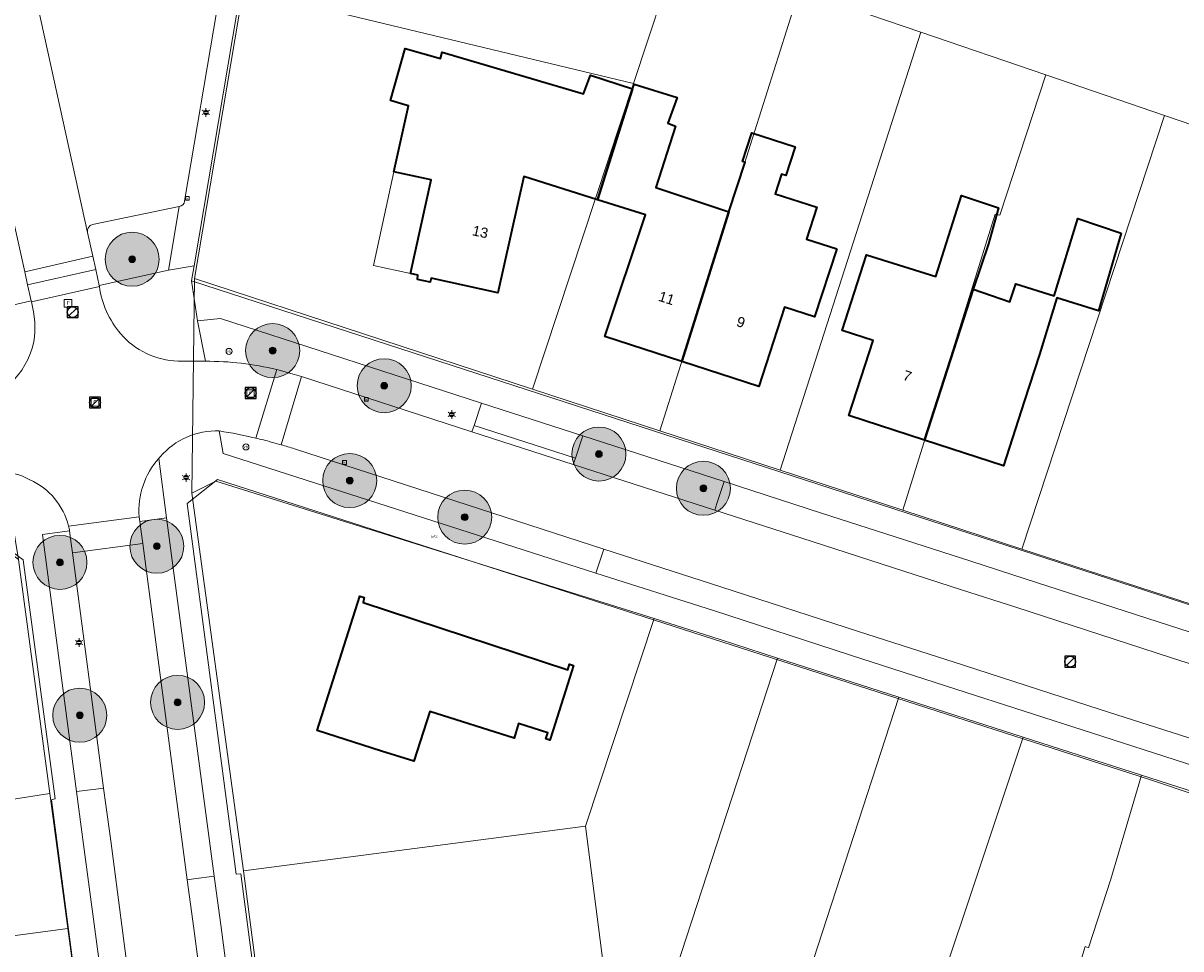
# Model space of a CAD drawing. Header units: metres. Extents: x 163543 to 168130, y 402678 to 405437.
# Tile 206 of 256: x 165485 to 165571, y 403707 to 403776. Entities that reach past the tile are written whole.
import ezdxf
from ezdxf.enums import TextEntityAlignment as Align

# ---------------------------------------------------------------- set-up
doc = ezdxf.new("R2010")
doc.units = ezdxf.units.M
doc.layers.get('0').update_dxf_attribs({"lineweight": 25})
for name, color, linetype, lineweight in [('X-CA190022.004-UO-BGT_Ondergrond$0$GE_203_VGOHaag_Lijn_GEM', 253, 'X-CA190022.004-UO-BGT_Ondergrond$0$Heg', 9), ('X-CA190022.004-UO-BGT_Ondergrond$0$GE_314_WGDRijbaanLokaleweg_Vlak_GEM', 253, 'Continuous', 9), ('X-CA190022.004-UO-BGT_Ondergrond$0$GE_315_WGDRijbaanLokalewegverkeersdrempel_GEM', 253, 'Continuous', 9), ('X-CA190022.004-UO-BGT_Ondergrond$0$GE_317_WGDVoetpad_Vlak_GEM', 253, 'Continuous', 9), ('X-CA190022.004-UO-BGT_Ondergrond$0$GE_322_WGDInrit_Vlak_GEM', 253, 'Continuous', 9), ('X-CA190022.004-UO-BGT_Ondergrond$0$GE_366_OWGBerm_groenvoorziening_Vlak_GEM', 253, 'Continuous', 9), ('X-CA190022.004-UO-BGT_Ondergrond$0$GE_367_OWGBerm_groenvoorziening_grasenk_GEM', 253, 'Continuous', 9), ('X-CA190022.004-UO-BGT_Ondergrond$0$GE_401_OTDErf_Vlak_GEM', 253, 'Continuous', 9), ('X-CA190022.004-UO-BGT_Ondergrond$0$GE_4502_GBKN_Huisnummer_Lijn_GEM', 7, 'Continuous', 9), ('X-CA190022.004-UO-BGT_Ondergrond$0$GE_601_PNDgrondvlakpand_Vlak_MV_GEM', 34, 'Continuous', 35), ('X-CA190022.004-UO-BGT_Ondergrond$0$GE_632_GBILuifel_Inrichtend_Vlak_GEM', 253, 'Continuous', 9), ('X-CA190022.004-UO-BGT_Ondergrond$0$GE_814_BRDVerkeersbord_Punt_GEM', 253, 'Continuous', 9), ('X-CA190022.004-UO-BGT_Ondergrond$0$GE_861_PALLichtmast_Punt_GEM', 253, 'Continuous', 9), ('X-CA190022.004-UO-BGT_Ondergrond$0$GE_884_PutGasput_Punt_GEM', 253, 'Continuous', 9), ('X-CA190022.004-UO-BGT_Ondergrond$0$GE_885_PutInspectieofRioolput_Punt_GEM', 253, 'Continuous', 9), ('X-CA190022.004-UO-BGT_Ondergrond$0$GE_886_PutKolk_Punt_GEM', 253, 'Continuous', 9), ('X-CA190022.004-UO-BGT_Ondergrond$0$N-WE-RI-PUT_INSPECTIE-S', 253, 'Continuous', 9), ('X-CA190022.004-UO-DWM_Beplanting$0$B-WE-GR-BOOM-S AFKOMSTIG UIT BGT', 252, 'Continuous', 0), ('X-CA190022.004-UO-KAD_Percelen$0$B-WE-KG-GRENS_PERCEEL-GV', 150, 'Continuous', 9), ('X-CA190022.004-UO-WHM_Riolering gemeente_NLCS_v0.1$0$B-WE-RI-PUT-S', 214, 'Continuous', 15)]:
    doc.layers.add(name, color=color, linetype=linetype, lineweight=lineweight)
doc.layers.add('X-CA190022.004-UO-DWM_Beplanting$0$N-GV-GR-GRAS-A-200', color=7, linetype='Continuous')
doc.styles.add('X-CA190022.004-UO-BGT_Ondergrond$0$BGT_NAR', font='arial.ttf', dxfattribs={"height": 1})
doc.styles.add('X-CA190022.004-UO-BGT_Ondergrond$0$NLCS-ISO', font='NLCS-ISO.ttf')
doc.styles.add('X-CA190022.004-UO-BGT_Ondergrond$0$NLCS-ISO-M250-T30', font='NLCS-ISO.ttf', dxfattribs={"height": 0.75})
doc.linetypes.add('X-CA190022.004-UO-BGT_Ondergrond$0$Heg', pattern='A,5,-1.5,[2,dgnlstyle-meierijstad.shx,S=0.007937,R=45,X=0,Y=0],-1.5', length=8)

# ---------------------------------------------------------------- blocks, each defined once
blk = doc.blocks.new('X-CA190022.004-UO-BGT_Ondergrond$0$SRI-KOLK-SO')
at = {"color": 0, "linetype": 'ByBlock', "lineweight": 18}
blk.add_lwpolyline([(-1.125, -1.125), (1.125, -1.125), (1.125, 1.125), (-1.125, 1.125)], close=True, dxfattribs=at)
at = {"color": 0, "linetype": 'ByBlock', "lineweight": 18, "style": 'X-CA190022.004-UO-BGT_Ondergrond$0$NLCS-ISO'}
blk.add_text('k', height=1.5, dxfattribs=at).set_placement((0, 0), align=Align.MIDDLE_CENTER)
blk = doc.blocks.new('X-CA190022.004-UO-BGT_Ondergrond$0$IMGEOKolk')
at = {"xscale": 5, "yscale": 5, "zscale": 5}
blk.add_blockref('X-CA190022.004-UO-BGT_Ondergrond$0$SRI-KOLK-SO', (0, 0), dxfattribs=at)
blk = doc.blocks.new('X-CA190022.004-UO-BGT_Ondergrond$0$SIE-WEG_PAAL_VERKEERSBORD-SO')
at = {"linetype": 'ByBlock', "lineweight": 18}
blk.add_circle((0, 0), 1.5, dxfattribs=at)
at = {"linetype": 'ByBlock', "lineweight": 18, "style": 'X-CA190022.004-UO-BGT_Ondergrond$0$NLCS-ISO'}
blk.add_text('vb', height=1.5, dxfattribs=at).set_placement((0, 0.13), align=Align.MIDDLE_CENTER)
blk = doc.blocks.new('X-CA190022.004-UO-BGT_Ondergrond$0$IMGEOVerkeersbord')
at = {"xscale": 5, "yscale": 5, "zscale": 5}
blk.add_blockref('X-CA190022.004-UO-BGT_Ondergrond$0$SIE-WEG_PAAL_VERKEERSBORD-SO', (0, 0), dxfattribs=at)
blk = doc.blocks.new('X-CA190022.004-UO-BGT_Ondergrond$0$SRI-PUT_INSPECTIEPUT_RIOOLPUT-SO')
at = {"color": 0, "linetype": 'ByBlock', "lineweight": 18}
blk.add_lwpolyline([(-1.12, -1.12), (1.12, -1.12), (1.12, 1.12), (-1.12, 1.12)], close=True, dxfattribs=at)
at = {"color": 0, "linetype": 'ByBlock', "lineweight": 18, "style": 'X-CA190022.004-UO-BGT_Ondergrond$0$NLCS-ISO'}
blk.add_text('r', height=1.5, dxfattribs=at).set_placement((0, 0.28), align=Align.MIDDLE_CENTER)
blk = doc.blocks.new('X-CA190022.004-UO-BGT_Ondergrond$0$IMGEOInspectierioolput')
at = {"layer": 'X-CA190022.004-UO-BGT_Ondergrond$0$N-WE-RI-PUT_INSPECTIE-S', "xscale": 10, "yscale": 10, "zscale": 10}
blk.add_blockref('X-CA190022.004-UO-BGT_Ondergrond$0$SRI-PUT_INSPECTIEPUT_RIOOLPUT-SO', (0, 0), dxfattribs=at)
blk = doc.blocks.new('X-CA190022.004-UO-BGT_Ondergrond$0$N-SIE-WEG_LICHTMAST-SO')
h = blk.add_hatch(color=256)
h.paths.add_polyline_path([(1.16, 0.5, 0.658505), (-1.16, 0.5)])
h.paths.add_polyline_path([(-1.16, -0.5, 0.658505), (1.16, -0.5)])
at = {"flags": 128}
for points in [[(-2.19, 1.27), (-1.1, 0.63)], [(-1.16, 0.5), (1.16, 0.5)], [(0, 1.27), (0, 2.53)], [(1.1, 0.63), (2.19, 1.27)], [(-2.19, -1.27), (-1.1, -0.63)], [(-1.16, -0.5), (1.16, -0.5)], [(0, -1.27), (0, -2.53)], [(2.19, -1.27), (1.1, -0.63)]]:
    blk.add_lwpolyline(points, dxfattribs=at)
at = {"ltscale": 0.5}
blk.add_circle((0, 0), 1.27, dxfattribs=at)
at = {"style": 'X-CA190022.004-UO-BGT_Ondergrond$0$NLCS-ISO'}
blk.add_attdef('TYPE', text='', height=1.8, dxfattribs=at).set_placement((0, 2.53), align=Align.BOTTOM_CENTER)
blk = doc.blocks.new('X-CA190022.004-UO-BGT_Ondergrond$0$IMGEOLichtmastpaal')
at = {"xscale": 5, "yscale": 5, "zscale": 5}
blk.add_blockref('X-CA190022.004-UO-BGT_Ondergrond$0$N-SIE-WEG_LICHTMAST-SO', (0, 6.4), dxfattribs=at)
blk = doc.blocks.new('X-CA190022.004-UO-BGT_Ondergrond$0$IMGEOGasput')
at = {"insert": (-7, 3.4), "char_height": 6, "attachment_point": 1, "style": 'X-CA190022.004-UO-BGT_Ondergrond$0$NLCS-ISO-M250-T30'}
blk.add_mtext_dynamic_manual_height_columns('GAS', width=7.484, gutter_width=3.75, heights=[0], dxfattribs=at)
blk = doc.blocks.new('X-CA190022.004-UO-WHM_Riolering gemeente_NLCS_v0.1$0$B-SRI-PUT_BETON-SO')
blk.add_line((-1.41, -1.41), (1.41, 1.41))
at = {"lineweight": -3, "flags": 128}
blk.add_lwpolyline([(2, -2), (2, 2), (-2, 2), (-2, -2)], close=True, dxfattribs=at)
at = {"lineweight": -3}
blk.add_circle((0, 0), 2, dxfattribs=at)
blk = doc.blocks.new('X-CA190022.004-UO-DWM_Beplanting$0$SGR-BOOM_01-SO')
at = {"linetype": 'ByBlock', "lineweight": 18}
h = blk.add_hatch(color=0, dxfattribs=at)
h.dxf.hatch_style = 1
edge = h.paths.add_edge_path()
edge.add_arc((0, 0), 0.25, 0, 360)
at = {"color": 0, "linetype": 'ByBlock', "lineweight": 18}
for radius in [2, 0.25]:
    blk.add_circle((0, 0), radius, dxfattribs=at)
blk = doc.blocks.new('X-CA190022.004-UO-DWM_Beplanting$0$IMGEOBoom')
at = {"transparency": 33554457}
h = blk.add_hatch(color=256, dxfattribs=at)
h.dxf.hatch_style = 1
edge = h.paths.add_edge_path()
edge.add_arc((0, 0), 100, 0, 360)
edge = h.paths.add_edge_path(flags=17)
edge.add_arc((0, 0), 12.5, 0, 360)
h = blk.add_hatch()
h.set_pattern_fill('ANGLE', color=256)
h.set_pattern_definition([(0, (0, 0), (0, 6.985), [5.08, -1.905]), (90, (0, 0), (-6.985, 4e-16), [5.08, -1.905])])
edge = h.paths.add_edge_path(flags=17)
edge.add_arc((0, 0), 12.5, 0, 360)
at = {"layer": 'X-CA190022.004-UO-DWM_Beplanting$0$N-GV-GR-GRAS-A-200'}
h = blk.add_hatch(color=256, dxfattribs=at)
h.dxf.hatch_style = 1
edge = h.paths.add_edge_path(flags=17)
edge.add_arc((0, 0), 12.5, 0, 360)
at = {"xscale": 50, "yscale": 50, "zscale": 50}
blk.add_blockref('X-CA190022.004-UO-DWM_Beplanting$0$SGR-BOOM_01-SO', (0, 0), dxfattribs=at)

msp = doc.modelspace()

# ---------------------------------------------------------------- linework, layer by layer
at = {"layer": 'X-CA190022.004-UO-BGT_Ondergrond$0$GE_203_VGOHaag_Lijn_GEM'}
for p, q in [((165500.882, 403777.188), (165497.641, 403758.03)), ((165497.641, 403758.03), (165497.45, 403756.9)), ((165497.45, 403756.9), (165513.858, 403751.578))]:
    msp.add_line(p, q, dxfattribs=at)
at = {"layer": 'X-CA190022.004-UO-BGT_Ondergrond$0$GE_314_WGDRijbaanLokaleweg_Vlak_GEM', "flags": 128}
for points in [[(165478.305, 403811.974), (165481.96, 403795.79), (165485.43, 403780.168), (165489.74, 403760.491), (165490.137, 403758.733), (165485.103, 403757.574), (165481.697, 403772.782), (165480.837, 403776.605), (165477.651, 403790.821), (165476.805, 403794.698), (165474.217, 403806.45), (165473.354, 403810.267), (165469.938, 403825.724), (165469.082, 403829.58), (165463.884, 403852.941), (165463.532, 403854.483)], [(165489.74, 403760.491), (165485.43, 403780.168)], [(165499.324, 403776.916), (165496.943, 403762.795)], [(165496.543, 403762.413), (165490.12, 403761.088)], [(165490.358, 403757.752), (165485.318, 403756.62), (165485.103, 403757.574), (165490.137, 403758.733), (165490.358, 403757.752)], [(165485.593, 403755.348), (165490.636, 403756.481)], [(165496.454, 403750.975), (165498.478, 403750.961)], [(165503.756, 403750.347), (165502.207, 403745.274)], [(165504.078, 403744.781), (165505.595, 403749.835), (165518.206, 403745.737), (165525.715, 403743.324), (165536.191, 403739.951), (165543.397, 403737.617), (165554.451, 403734.047), (165558.465, 403732.758)], [(165495.131, 403743.894), (165495.076, 403743.834), (165495.022, 403743.774)], [(165558.465, 403732.758), (165569.917, 403729.052), (165576.242, 403727.021), (165616.413, 403714.059), (165616.446, 403714.048), (165616.479, 403714.037), (165613.666, 403709.408), (165613.538, 403709.446), (165589.585, 403717.185), (165585.832, 403718.403), (165575.37, 403721.78), (165564.708, 403725.203), (165554.608, 403728.461), (165546.824, 403730.963), (165536.643, 403734.275), (165527.982, 403737.067), (165505.063, 403744.479)], [(165493.568, 403739.46), (165488.351, 403738.761)], [(165488.351, 403738.761), (165493.568, 403739.46), (165493.625, 403739.102)], [(165493.625, 403739.102), (165493.748, 403738.169), (165493.84, 403737.479), (165488.642, 403736.782), (165488.551, 403737.472), (165488.425, 403738.421)], [(165493.103, 403702.939), (165491.476, 403715.463), (165490.943, 403719.378), (165488.642, 403736.782), (165493.84, 403737.479), (165497.13, 403712.6), (165497.61, 403708.99), (165499.405, 403695.452)]]:
    msp.add_lwpolyline(points, dxfattribs=at)
at = {"layer": 'X-CA190022.004-UO-BGT_Ondergrond$0$GE_314_WGDRijbaanLokaleweg_Vlak_GEM', "extrusion": (0, 0, -1)}
for centre, radius, start, end in [((-165496.487, 403762.872), 0.462, 189.55345, 263.08374), ((-165498.562, 403728.693), 22.268, 89.78315, 103.48786)]:
    msp.add_arc(centre, radius, start, end, dxfattribs=at)
at = {"layer": 'X-CA190022.004-UO-BGT_Ondergrond$0$GE_314_WGDRijbaanLokaleweg_Vlak_GEM'}
for centre, radius, start, end in [((165490.248, 403760.587), 0.517, 104.35006, 190.69514), ((165497.226, 403757.363), 6.649, 187.6225, 220.91939), ((165478.881, 403753.442), 6.978, 351.28993, 15.85552), ((165479.99, 403753.647), 5.924, 277.86175, 347.70504), ((165496.579, 403756.7), 5.727, 220.14716, 268.74531), ((165499.291, 403740.33), 5.478, 87.74536, 139.41445), ((165493.709, 403709.127), 37.132, 76.77095, 81.01757), ((165493.914, 403709.873), 36.358, 72.1427, 73.76633), ((165499.426, 403739.888), 5.874, 138.57312, 184.17491), ((165483.176, 403737.937), 4.845, 61.44267, 103.37678), ((165483.349, 403737.501), 5.159, 14.14081, 65.45063), ((165483.345, 403737.493), 5.164, 10.34818, 14.20935)]:
    msp.add_arc(centre, radius, start, end, dxfattribs=at)
at = {"layer": 'X-CA190022.004-UO-BGT_Ondergrond$0$GE_315_WGDRijbaanLokalewegverkeersdrempel_GEM', "flags": 128}
for points in [[(165490.636, 403756.481), (165485.593, 403755.348), (165485.586, 403755.429), (165485.318, 403756.62), (165490.358, 403757.752), (165490.625, 403756.57), (165490.63, 403756.526), (165490.636, 403756.481)], [(165502.207, 403745.274), (165503.756, 403750.347), (165504.894, 403750.03), (165505.595, 403749.835)], [(165505.595, 403749.835), (165504.078, 403744.781)]]:
    msp.add_lwpolyline(points, dxfattribs=at)
at = {"layer": 'X-CA190022.004-UO-BGT_Ondergrond$0$GE_315_WGDRijbaanLokalewegverkeersdrempel_GEM'}
for centre, radius, start, end in [((165494.108, 403710.74), 35.471, 74.8916, 76.80076), ((165494.396, 403711.761), 34.41, 73.65745, 74.91155)]:
    msp.add_arc(centre, radius, start, end, dxfattribs=at)
at = {"layer": 'X-CA190022.004-UO-BGT_Ondergrond$0$GE_317_WGDVoetpad_Vlak_GEM', "flags": 128}
for points in [[(165496.943, 403762.795), (165499.324, 403776.916), (165499.817, 403776.833), (165500.534, 403781.084), (165500.041, 403781.167), (165502.576, 403796.203), (165502.605, 403796.375), (165503.098, 403796.292), (165503.734, 403800.065), (165503.241, 403800.148), (165502.917, 403808.095), (165502.917, 403808.118), (165502.917, 403808.141), (165504.57, 403806.727)], [(165504.57, 403806.727), (165504.809, 403800.559), (165504.776, 403799.861), (165504.133, 403796.118), (165504.103, 403795.945), (165500.882, 403777.188), (165497.641, 403758.03), (165495.753, 403757.704), (165496.543, 403762.413)], [(165490.636, 403756.481), (165490.63, 403756.526), (165490.625, 403756.57), (165495.753, 403757.704), (165497.641, 403758.03), (165497.45, 403756.9)], [(165497.45, 403756.9), (165497.902, 403753.954), (165498.478, 403750.961), (165496.454, 403750.975)], [(165513.858, 403751.578), (165618.71, 403717.57), (165617.692, 403715.99), (165576.923, 403729.134), (165570.607, 403731.17), (165559.151, 403734.858), (165555.132, 403736.176), (165544.095, 403739.721), (165536.878, 403742.069), (165526.406, 403745.445), (165518.922, 403747.852), (165499.586, 403754.119), (165497.902, 403753.954), (165497.45, 403756.9), (165513.858, 403751.578)], [(165480.8, 403747.778), (165480.748, 403747.757), (165480.297, 403749.54), (165480.237, 403749.525), (165479.939, 403749.454), (165479.488, 403751.348), (165480.17, 403751.51), (165481.746, 403753.829), (165481.356, 403755.59), (165483.554, 403756.074), (165483.789, 403755.007), (165485.586, 403755.429), (165485.593, 403755.348)], [(165499.507, 403745.804), (165499.802, 403744.142), (165527.39, 403735.292), (165536.092, 403732.506)], [(165495.022, 403743.774), (165495.606, 403739.366), (165493.625, 403739.102), (165493.568, 403739.46)], [(165501.39, 403695.703), (165499.616, 403709.264), (165499.12, 403712.854), (165495.606, 403739.366), (165495.022, 403743.774), (165495.076, 403743.834), (165495.131, 403743.894)], [(165500.632, 403615.24), (165487.074, 403718.518), (165487.345, 403718.573), (165484.986, 403736.277), (165481.795, 403738.591), (165481.367, 403740.688), (165481.605, 403740.745), (165482.401, 403740.936), (165481.966, 403742.629), (165482.011, 403742.64), (165482.055, 403742.651)], [(165536.092, 403732.506), (165546.243, 403729.225), (165554.025, 403726.707), (165564.144, 403723.441), (165574.785, 403720.012), (165585.25, 403716.602), (165589.019, 403715.397), (165612.601, 403707.78), (165611.82, 403706.2), (165588.475, 403713.661), (165588.421, 403713.522), (165575.535, 403717.692), (165575.51, 403717.631), (165568.37, 403720.015), (165499.362, 403742.219), (165497.139, 403740.435), (165500.752, 403713.009), (165501.1, 403713.044), (165515.716, 403601.922)], [(165488.425, 403738.421), (165486.429, 403738.141), (165488.946, 403719.123), (165489.446, 403715.211), (165491.129, 403702.68), (165492.31, 403693.642), (165494.092, 403680.081), (165494.903, 403674.051)]]:
    msp.add_lwpolyline(points, dxfattribs=at)
at = {"layer": 'X-CA190022.004-UO-BGT_Ondergrond$0$GE_317_WGDVoetpad_Vlak_GEM'}
msp.add_arc((165496.487, 403762.872), 0.462, 276.91626, 350.44655, dxfattribs=at)
at = {"layer": 'X-CA190022.004-UO-BGT_Ondergrond$0$GE_317_WGDVoetpad_Vlak_GEM', "extrusion": (0, 0, -1)}
for centre, radius, start, end in [((-165497.226, 403757.363), 6.649, 319.08061, 352.3775), ((-165478.881, 403753.442), 6.978, 164.14448, 188.71007), ((-165479.99, 403753.647), 5.924, 192.29496, 262.13825), ((-165496.579, 403756.7), 5.727, 271.25469, 319.85284), ((-165499.291, 403740.33), 5.478, 40.58555, 92.25464), ((-165499.426, 403739.888), 5.874, 355.82509, 41.42688), ((-165483.176, 403737.937), 4.845, 76.62322, 118.55733), ((-165483.349, 403737.501), 5.159, 114.54937, 165.85919), ((-165483.345, 403737.493), 5.164, 165.79065, 169.65182)]:
    msp.add_arc(centre, radius, start, end, dxfattribs=at)
at = {"layer": 'X-CA190022.004-UO-BGT_Ondergrond$0$GE_322_WGDInrit_Vlak_GEM', "flags": 128}
for points in [[(165518.922, 403747.852), (165526.406, 403745.445), (165525.87, 403743.799), (165518.366, 403746.211), (165518.922, 403747.852)], [(165518.366, 403746.211), (165525.87, 403743.799), (165525.715, 403743.324), (165518.206, 403745.737), (165518.366, 403746.211)]]:
    msp.add_lwpolyline(points, dxfattribs=at)
at = {"layer": 'X-CA190022.004-UO-BGT_Ondergrond$0$GE_366_OWGBerm_groenvoorziening_Vlak_GEM', "flags": 128}
for points in [[(165481.697, 403772.782), (165485.103, 403757.574), (165485.318, 403756.62), (165485.586, 403755.429), (165483.789, 403755.007), (165483.554, 403756.074), (165479.964, 403772.388), (165481.218, 403772.673), (165481.697, 403772.782)], [(165497.902, 403753.954), (165499.586, 403754.119), (165518.922, 403747.852), (165518.366, 403746.211), (165518.206, 403745.737), (165505.595, 403749.835), (165504.894, 403750.03), (165503.756, 403750.347)], [(165498.478, 403750.961), (165497.902, 403753.954)], [(165505.063, 403744.479), (165527.982, 403737.067), (165527.781, 403736.466), (165527.39, 403735.292), (165499.802, 403744.142), (165499.507, 403745.804)], [(165526.406, 403745.445), (165536.878, 403742.069), (165536.345, 403740.427), (165536.191, 403739.951), (165525.715, 403743.324), (165525.87, 403743.799), (165526.406, 403745.445)], [(165495.606, 403739.366), (165499.12, 403712.854), (165497.626, 403712.663), (165497.13, 403712.6), (165493.84, 403737.479), (165493.748, 403738.169), (165493.625, 403739.102), (165495.606, 403739.366)], [(165488.642, 403736.782), (165490.943, 403719.378), (165490.368, 403719.305), (165488.946, 403719.123), (165486.429, 403738.141), (165488.425, 403738.421), (165488.551, 403737.472), (165488.642, 403736.782)]]:
    msp.add_lwpolyline(points, dxfattribs=at)
at = {"layer": 'X-CA190022.004-UO-BGT_Ondergrond$0$GE_366_OWGBerm_groenvoorziening_Vlak_GEM'}
msp.add_arc((165498.562, 403728.693), 22.268, 76.51214, 90.21685, dxfattribs=at)
at = {"layer": 'X-CA190022.004-UO-BGT_Ondergrond$0$GE_366_OWGBerm_groenvoorziening_Vlak_GEM', "extrusion": (0, 0, -1)}
for centre, radius, start, end in [((-165493.709, 403709.127), 37.132, 98.98243, 103.22905), ((-165494.108, 403710.74), 35.471, 103.19924, 105.1084), ((-165494.396, 403711.761), 34.41, 105.08845, 106.34255), ((-165493.914, 403709.873), 36.358, 106.23367, 107.8573)]:
    msp.add_arc(centre, radius, start, end, dxfattribs=at)
at = {"layer": 'X-CA190022.004-UO-BGT_Ondergrond$0$GE_367_OWGBerm_groenvoorziening_grasenk_GEM', "flags": 128}
for points in [[(165496.543, 403762.413), (165495.753, 403757.704), (165490.625, 403756.57), (165490.358, 403757.752), (165490.137, 403758.733), (165489.74, 403760.491)], [(165490.12, 403761.088), (165496.543, 403762.413)]]:
    msp.add_lwpolyline(points, dxfattribs=at)
at = {"layer": 'X-CA190022.004-UO-BGT_Ondergrond$0$GE_367_OWGBerm_groenvoorziening_grasenk_GEM', "extrusion": (0, 0, -1)}
msp.add_arc((-165490.248, 403760.587), 0.517, 349.30486, 75.64994, dxfattribs=at)
at = {"layer": 'X-CA190022.004-UO-BGT_Ondergrond$0$GE_401_OTDErf_Vlak_GEM', "flags": 128}
for points in [[(165618.71, 403717.57), (165513.858, 403751.578), (165497.45, 403756.9), (165497.641, 403758.03), (165500.882, 403777.188), (165504.103, 403795.945), (165504.133, 403796.118), (165504.776, 403799.861), (165504.809, 403800.559), (165504.57, 403806.727), (165504.507, 403808.362), (165510.227, 403815.032), (165519.066, 403825.532), (165523.788, 403831.058), (165539.384, 403849.311), (165544.889, 403855.755), (165549.443, 403861.087), (165549.566, 403860.988), (165557.099, 403869.372), (165560.381, 403866.57), (165568.491, 403859.579), (165570.767, 403862.036)], [(165533.741, 403750.935), (165528.04, 403752.78), (165531.06, 403761.79), (165527.51, 403762.912), (165522.04, 403764.64), (165520.12, 403756.03), (165515.19, 403757.11), (165515.11, 403756.8), (165514.17, 403757.02), (165514.2, 403757.32), (165513.66, 403757.45), (165515.188, 403764.377), (165512.438, 403764.984), (165513.505, 403769.856), (165513.247, 403769.932), (165512.17, 403770.25), (165513.27, 403774.09), (165515.87, 403773.36), (165516, 403773.82), (165526.468, 403770.758), (165526.991, 403772.126), (165530.101, 403771.111), (165530.208, 403771.473), (165533.393, 403770.474), (165532.712, 403768.584), (165533.279, 403768.366), (165531.834, 403763.822), (165537.23, 403762.006), (165538.441, 403765.685), (165538.242, 403765.749), (165538.925, 403767.861), (165542.141, 403766.82), (165541.458, 403764.708), (165541.134, 403764.812), (165540.66, 403763.347), (165543.733, 403762.353), (165542.969, 403759.993), (165545.211, 403759.268), (165543.58, 403754.24), (165541.34, 403754.97), (165539.44, 403749.09), (165533.741, 403750.935)], [(165557.189, 403762.323), (165556.46, 403759.645), (165555.306, 403756.302), (165558.038, 403755.359), (165558.479, 403756.693), (165561.31, 403755.797), (165563.052, 403761.534), (165566.281, 403760.434), (165564.59, 403754.701), (165561.513, 403755.644), (165560.216, 403751.452), (165559.09, 403747.98), (165557.55, 403743.23), (165551.717, 403745.122), (165546.11, 403746.94), (165547.915, 403752.483), (165545.607, 403753.232), (165547.428, 403758.842), (165552.547, 403757.222), (165554.439, 403763.234), (165557.189, 403762.323)], [(165587.921, 403640.091), (165586.643, 403629.311), (165582.83, 403585.64), (165538.271, 403585.962), (165517.86, 403586.11), (165517.633, 403586.112), (165515.576, 403601.9), (165515.716, 403601.922), (165501.1, 403713.044), (165500.752, 403713.009), (165497.139, 403740.435), (165499.362, 403742.219), (165568.37, 403720.015), (165575.51, 403717.631), (165575.535, 403717.692), (165588.421, 403713.522), (165588.475, 403713.661), (165611.82, 403706.2), (165605.99, 403696.19)], [(165456.881, 403698.86), (165457.368, 403711.88), (165454.67, 403714.429), (165454.882, 403719.207), (165458.409, 403719.088), (165458.646, 403726.084), (165455.119, 403726.203), (165455.322, 403732.204), (165458.022, 403732.847), (165481.315, 403738.5), (165481.61, 403738.556), (165481.795, 403738.591), (165484.986, 403736.277), (165487.345, 403718.573), (165487.074, 403718.518), (165500.632, 403615.24)], [(165511.52, 403722.12), (165506.76, 403723.63), (165509.91, 403733.57), (165510.24, 403733.48), (165510.16, 403733.12), (165525.31, 403728.14), (165525.44, 403728.54), (165525.73, 403728.44), (165524.22, 403723.68), (165523.982, 403722.925), (165523.677, 403723.022), (165523.821, 403723.477), (165521.667, 403724.16), (165521.324, 403723.078), (165515.08, 403725.056), (165513.91, 403721.364), (165511.52, 403722.12)]]:
    msp.add_lwpolyline(points, dxfattribs=at)
at = {"layer": 'X-CA190022.004-UO-BGT_Ondergrond$0$GE_601_PNDgrondvlakpand_Vlak_MV_GEM', "flags": 128}
for points in [[(165530.101, 403771.111), (165527.51, 403762.912), (165522.04, 403764.64), (165520.12, 403756.03), (165515.19, 403757.11), (165515.11, 403756.8), (165514.17, 403757.02), (165514.2, 403757.32), (165513.66, 403757.45), (165515.188, 403764.377), (165512.438, 403764.984), (165513.505, 403769.856), (165513.247, 403769.932), (165512.17, 403770.25), (165513.27, 403774.09), (165515.87, 403773.36), (165516, 403773.82), (165526.468, 403770.758), (165526.991, 403772.126), (165530.101, 403771.111)], [(165537.23, 403762.006), (165533.741, 403750.935), (165528.04, 403752.78), (165531.06, 403761.79), (165527.51, 403762.912), (165530.101, 403771.111), (165530.208, 403771.473), (165533.393, 403770.474), (165532.712, 403768.584), (165533.279, 403768.366), (165531.834, 403763.822), (165537.23, 403762.006)], [(165545.211, 403759.268), (165543.58, 403754.24), (165541.34, 403754.97), (165539.44, 403749.09), (165533.741, 403750.935), (165537.23, 403762.006), (165538.441, 403765.685), (165538.242, 403765.749), (165538.925, 403767.861), (165542.141, 403766.82), (165541.458, 403764.708), (165541.134, 403764.812), (165540.66, 403763.347), (165543.733, 403762.353), (165542.969, 403759.993), (165545.211, 403759.268)], [(165555.306, 403756.302), (165551.717, 403745.122), (165546.11, 403746.94), (165547.915, 403752.483), (165545.607, 403753.232), (165547.428, 403758.842), (165552.547, 403757.222), (165554.439, 403763.234), (165557.189, 403762.323), (165556.46, 403759.645), (165555.306, 403756.302)], [(165566.281, 403760.434), (165564.59, 403754.701), (165561.513, 403755.644), (165560.216, 403751.452), (165559.09, 403747.98), (165557.55, 403743.23), (165551.717, 403745.122), (165555.306, 403756.302), (165558.038, 403755.359), (165558.479, 403756.693), (165561.31, 403755.797), (165563.052, 403761.534), (165566.281, 403760.434)], [(165511.52, 403722.12), (165506.76, 403723.63), (165509.91, 403733.57), (165510.24, 403733.48), (165510.16, 403733.12), (165525.31, 403728.14), (165525.44, 403728.54), (165525.73, 403728.44), (165524.22, 403723.68), (165523.982, 403722.925), (165523.677, 403723.022), (165523.821, 403723.477), (165521.667, 403724.16), (165521.324, 403723.078), (165515.08, 403725.056), (165513.91, 403721.364), (165511.52, 403722.12)]]:
    msp.add_lwpolyline(points, dxfattribs=at)
at = {"layer": 'X-CA190022.004-UO-BGT_Ondergrond$0$GE_632_GBILuifel_Inrichtend_Vlak_GEM', "flags": 128}
msp.add_lwpolyline([(165513.66, 403757.45), (165510.918, 403758.046), (165512.438, 403764.984), (165515.188, 403764.377), (165513.66, 403757.45)], dxfattribs=at)
at = {"layer": 'X-CA190022.004-UO-KAD_Percelen$0$B-WE-KG-GRENS_PERCEEL-GV', "flags": 128}
for points in [[(165504.844, 403800.527), (165508.106, 403797.714), (165522.913, 403785.06), (165527.134, 403783.618), (165533.461, 403781.456), (165542.433, 403778.391), (165551.438, 403775.314), (165560.686, 403772.154), (165569.488, 403769.147), (165585.605, 403763.64), (165587.293, 403765.569), (165554.805, 403788.459), (165529.822, 403806.116), (165526.482, 403808.476), (165520.844, 403812.49), (165513.086, 403818.38), (165506.675, 403810.853), (165506.255, 403808.382), (165505.737, 403807.777), (165506.103, 403807.463)], [(165501.285, 403778.462), (165530.17, 403771.502), (165533.461, 403781.456), (165527.134, 403783.618), (165522.913, 403785.06), (165508.106, 403797.714), (165504.844, 403800.527)], [(165522.699, 403748.901), (165532.122, 403745.822), (165542.433, 403778.391), (165533.461, 403781.456), (165530.17, 403771.502)], [(165530.17, 403771.502), (165501.285, 403778.462), (165501.252, 403778.269), (165497.667, 403757.082), (165522.699, 403748.901)], [(165532.122, 403745.822), (165541.033, 403742.91), (165551.438, 403775.314), (165542.433, 403778.391)], [(165560.686, 403772.154), (165551.438, 403775.314), (165541.033, 403742.91), (165550.1, 403739.947), (165556.944, 403761.853), (165557.295, 403761.768)], [(165569.488, 403769.147), (165560.686, 403772.154), (165557.295, 403761.768), (165556.944, 403761.853), (165550.1, 403739.947), (165558.926, 403737.062)], [(165585.605, 403763.64), (165569.488, 403769.147), (165558.926, 403737.062), (165567.579, 403734.234), (165574.402, 403732.035), (165583.673, 403761.464)], [(165549.815, 403726.102), (165559.019, 403723.148), (165567.77, 403720.338), (165583.063, 403715.431), (165584.913, 403714.837), (165592.167, 403712.46), (165611.82, 403706.2), (165618.794, 403717.691), (165602.696, 403722.916), (165588.559, 403727.473), (165574.402, 403732.035), (165567.579, 403734.234), (165558.926, 403737.062), (165550.1, 403739.947), (165541.033, 403742.91), (165532.122, 403745.822), (165522.699, 403748.901), (165497.667, 403757.082), (165497.474, 403741.197), (165499.244, 403742.085), (165531.706, 403731.915), (165536.581, 403730.362), (165540.834, 403728.985)], [(165526.621, 403716.57), (165531.706, 403731.915), (165499.244, 403742.085), (165497.474, 403741.197), (165500.292, 403720.626), (165501.297, 403713.26)], [(165484.652, 403736.3), (165481.79, 403738.476), (165455.345, 403732.374), (165454.637, 403714.589), (165457.577, 403714.86), (165470.27, 403716.48), (165475.23, 403717.15), (165486.968, 403718.984)], [(165531.706, 403731.915), (165526.621, 403716.57), (165528.033, 403705.631), (165528.584, 403701.357), (165531.507, 403700.415), (165540.834, 403728.985), (165536.581, 403730.362)], [(165540.834, 403728.985), (165531.507, 403700.415), (165540.501, 403697.517), (165549.815, 403726.102)], [(165540.501, 403697.517), (165543.251, 403696.631), (165549.495, 403694.619), (165559.019, 403723.148), (165549.815, 403726.102)], [(165559.019, 403723.148), (165549.495, 403694.619), (165551.192, 403694.072), (165558.419, 403691.743), (165562.15, 403702.87), (165563.6, 403707.65), (165563.86, 403707.57), (165565.51, 403712.63), (165567.77, 403720.338)], [(165567.77, 403720.338), (165565.51, 403712.63), (165563.86, 403707.57), (165563.6, 403707.65), (165562.15, 403702.87), (165558.419, 403691.743), (165573.91, 403686.751), (165583.063, 403715.431)], [(165488.305, 403708.993), (165486.968, 403718.984), (165475.23, 403717.15), (165470.27, 403716.48), (165457.577, 403714.86), (165457.253, 403704.853)], [(165528.033, 403705.631), (165526.621, 403716.57), (165501.297, 403713.26), (165502.751, 403702.09)], [(165488.305, 403708.993), (165457.253, 403704.853), (165456.919, 403694.562), (165479.86, 403697.41), (165484.83, 403698.09), (165489.653, 403698.916)]]:
    msp.add_lwpolyline(points, close=True, dxfattribs=at)
for points in [[(165502.751, 403702.09), (165501.297, 403713.26), (165500.292, 403720.626), (165497.474, 403741.197), (165497.667, 403757.082), (165501.252, 403778.269)], [(165476.721, 403776.593), (165481.531, 403755.119), (165484.652, 403736.3), (165486.968, 403718.984), (165488.305, 403708.993), (165489.653, 403698.916)]]:
    msp.add_lwpolyline(points, dxfattribs=at)

# ---------------------------------------------------------------- block references
at = {"layer": 'X-CA190022.004-UO-BGT_Ondergrond$0$GE_814_BRDVerkeersbord_Punt_GEM', "xscale": 0.03, "yscale": 0.03, "zscale": 0.02}
for p in [(165500.23, 403751.689), (165501.474, 403744.62)]:
    msp.add_blockref('X-CA190022.004-UO-BGT_Ondergrond$0$IMGEOVerkeersbord', p, dxfattribs=at)
at = {"layer": 'X-CA190022.004-UO-BGT_Ondergrond$0$GE_861_PALLichtmast_Punt_GEM', "xscale": 0.025, "yscale": 0.025, "zscale": 0.025}
for p in [(165498.513, 403769.212), (165516.712, 403746.862), (165497.044, 403742.189), (165489.125, 403729.99)]:
    msp.add_blockref('X-CA190022.004-UO-BGT_Ondergrond$0$IMGEOLichtmastpaal', p, dxfattribs=at)
at = {"layer": 'X-CA190022.004-UO-BGT_Ondergrond$0$GE_884_PutGasput_Punt_GEM', "xscale": 0.03, "yscale": 0.03, "zscale": 0.02}
msp.add_blockref('X-CA190022.004-UO-BGT_Ondergrond$0$IMGEOGasput', (165515.374, 403737.989), dxfattribs=at)
at = {"layer": 'X-CA190022.004-UO-BGT_Ondergrond$0$GE_885_PutInspectieofRioolput_Punt_GEM', "xscale": 0.025, "yscale": 0.025, "zscale": 0.025}
for p in [(165488.314, 403755.25), (165501.817, 403748.573), (165490.298, 403747.914)]:
    msp.add_blockref('X-CA190022.004-UO-BGT_Ondergrond$0$IMGEOInspectierioolput', p, dxfattribs=at)
at = {"layer": 'X-CA190022.004-UO-BGT_Ondergrond$0$GE_886_PutKolk_Punt_GEM', "xscale": 0.025, "yscale": 0.025, "zscale": 0.025}
for p in [(165497.141, 403763.008), (165510.398, 403748.142), (165508.778, 403743.473)]:
    msp.add_blockref('X-CA190022.004-UO-BGT_Ondergrond$0$IMGEOKolk', p, dxfattribs=at)
at = {"layer": 'X-CA190022.004-UO-DWM_Beplanting$0$B-WE-GR-BOOM-S AFKOMSTIG UIT BGT', "xscale": 0.02, "yscale": 0.02, "zscale": 0.02}
for p in [(165493.055, 403758.508), (165503.457, 403751.748), (165511.714, 403749.149), (165527.609, 403744.092), (165509.162, 403742.13), (165535.346, 403741.56), (165517.673, 403739.423), (165494.881, 403737.275), (165487.711, 403736.079), (165496.419, 403725.719), (165489.18, 403724.769)]:
    msp.add_blockref('X-CA190022.004-UO-DWM_Beplanting$0$IMGEOBoom', p, dxfattribs=at)
at = {"layer": 'X-CA190022.004-UO-WHM_Riolering gemeente_NLCS_v0.1$0$B-WE-RI-PUT-S', "xscale": 0.2, "yscale": 0.2, "zscale": 0.2}
for p in [(165488.656, 403754.592), (165501.824, 403748.608), (165490.304, 403747.904), (165562.496, 403728.736)]:
    msp.add_blockref('X-CA190022.004-UO-WHM_Riolering gemeente_NLCS_v0.1$0$B-SRI-PUT_BETON-SO', p, dxfattribs=at)

# ---------------------------------------------------------------- texts
at = {"layer": 'X-CA190022.004-UO-BGT_Ondergrond$0$GE_4502_GBKN_Huisnummer_Lijn_GEM', "style": 'X-CA190022.004-UO-BGT_Ondergrond$0$BGT_NAR'}
for s, rotation, p in [('13', 347.6, (165518.829, 403760.536)), ('11', 342.1, (165532.621, 403755.632)), ('9', 342.1, (165538.119, 403753.852)), ('7', 342.1, (165550.442, 403749.872))]:
    msp.add_text(s, height=0.75, rotation=rotation, dxfattribs=at).set_placement(p, align=Align.MIDDLE_CENTER)

doc.saveas('drawing.dxf')
